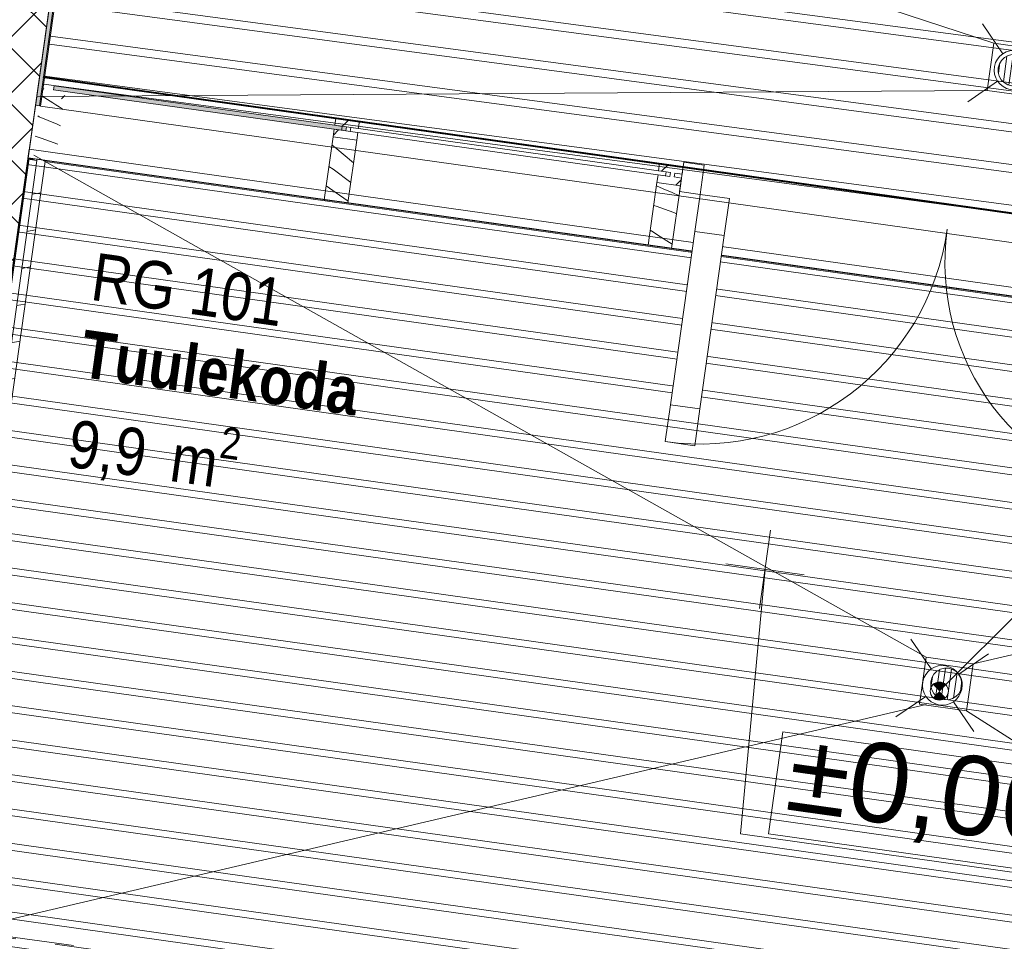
# Model space of a CAD drawing. Header units: millimetres. Extents: x 74467 to 235410, y -65 to 114857.
# Tile 21 of 256: x 89909 to 92393, y 70634 to 72960. Entities that reach past the tile are written whole.
import ezdxf

# ---------------------------------------------------------------- set-up
doc = ezdxf.new("R2010")
doc.units = ezdxf.units.MM
doc.header["$MEASUREMENT"] = 0
doc.linetypes.add('Katkend varjatud', pattern=[300, 200, -100])
doc.linetypes.add('Wipeout_Contour', pattern=[1000, 0, -1000])
for name, color, linetype in [('00 Kunstikonkursi LÜ jaoks asendi 2D', 7, 'Continuous'), ('00 Mõõdud kõrgusmärk.AR', 7, 'Continuous'), ('1235 Vahelaed.AR', 7, 'Continuous'), ('1311 Siseseinad.AR', 7, 'Continuous'), ('1312 Klaassiseseinad.AR', 7, 'Continuous'), ('1326 Seinapinnad.SA', 7, 'Continuous'), ('1340 Kaldejooned.AR', 7, 'Continuous'), ('1340 Põranda trapp.AR', 7, 'Continuous'), ('1343 Porirestid siseruumides.SA', 7, 'Continuous'), ('9350 Netopind.AR', 7, 'Continuous'), ('Ruumi tekst', 7, 'Continuous'), ('Uks', 7, 'Continuous')]:
    doc.layers.add(name, color=color, linetype=linetype)
doc.styles.add('GENERATED_STYLE_2', font='txt', dxfattribs={"width": 0.84})
doc.styles.add('GENERATED_STYLE_3', font='txt')
doc.styles.add('GENERATED_STYLE_4', font='txt', dxfattribs={"width": 0.84})
doc.dimstyles.new('GENERATED_STYLE__6', dxfattribs={"dimtxt": 0.18, "dimasz": 91.2, "dimexe": 0.18, "dimexo": 0.0625, "dimgap": 0, "dimtad": 0, "dimtih": 1, "dimtoh": 1, "dimdec": 4, "dimzin": 0, "dimdsep": 46, "dimcen": 0.09, "dimadec": 0, "dimazin": 0, "dimtfac": 1, "dimtdec": 4, "dimtmove": 0, "dimatfit": 3, "dimldrblk": 'ARROWHEAD_12', "dimfxl": 0, "dimtolj": 1, "dimtzin": 0, "dimarcsym": 0})
pattern_1 = [(10, (0, 0), (-15.628336, 88.632695), [])]
pattern_2 = [(45, (0, 0), (-176.7767, 176.7767), []), (45, (-35.36, 35.36), (-176.7767, 176.7767), []), (45, (-70.7, 70.7), (-176.7767, 176.7767), [])]

# ---------------------------------------------------------------- blocks, each defined once
blk = doc.blocks.new('Slab_4_1', base_point=(81076, 71840.2))
at = {"color": 254, "linetype": 'Wipeout_Contour', "lineweight": 0, "ltscale": 576925.485488}
blk.add_wipeout([(81076, 71840.2), (89651.7, 70634.9), (90077.3, 73662.7), (91081.9, 80814.9), (82506.7, 82019.7)], dxfattribs=at).dxf.layer = '1235 Vahelaed.AR'
at = {"layer": '1235 Vahelaed.AR', "color": 7, "linetype": 'Continuous', "lineweight": 13, "flags": 128}
blk.add_lwpolyline([(90077.3, 73662.7), (89651.7, 70634.9), (81076, 71840.2)], dxfattribs=at)
blk = doc.blocks.new('Slab_5_1', base_point=(89651.7, 70634.9))
at = {"color": 254, "linetype": 'Wipeout_Contour', "lineweight": 0, "ltscale": 467945.426764}
blk.add_wipeout([(89651.7, 70634.9), (94593.2, 69940.5), (95019, 72970.7), (90077.6, 73665.2)], dxfattribs=at).dxf.layer = '1235 Vahelaed.AR'
at = {"layer": '1235 Vahelaed.AR', "color": 7, "linetype": 'Continuous', "lineweight": 13, "flags": 128}
blk.add_lwpolyline([(89651.7, 70634.9), (94593.2, 69940.5), (95019, 72970.7), (90077.6, 73665.2)], close=True, dxfattribs=at)
blk = doc.blocks.new('Fuajee_garderoob_RG 102_9_1', base_point=(90352.1, 74827.7))
at = {"layer": '9350 Netopind.AR', "color": 7, "linetype": 'Continuous', "lineweight": 13, "flags": 128}
blk.add_lwpolyline([(92830.8, 93185.9), (89968.3, 72815.5), (94909.7, 72121.1), (95368.5, 75385.5), (94962.5, 75442.6), (95018.2, 75838.7), (95424.2, 75781.7), (96134, 80832), (95728, 80889.1), (95783.6, 81285.2), (96189.6, 81228.1), (96899.4, 86278.5), (96493.4, 86335.6), (96549.1, 86731.7), (96955.1, 86674.6), (97678.8, 91824), (97272.8, 91881.1), (97328.5, 92277.2), (97724.6, 92221.5), (97860.1, 93185.9)], close=True, dxfattribs=at)
blk = doc.blocks.new('Tuulekoda_RG 101_12_1', base_point=(90006.8, 72421.5))
at = {"layer": '9350 Netopind.AR', "color": 7, "linetype": 'Continuous', "lineweight": 13, "flags": 128}
blk.add_lwpolyline([(89653.3, 70624.7), (94195.7, 69986.3), (94252.7, 70392.2), (94658.7, 70335.2), (94880.8, 71915.1), (89932.4, 72610.6)], close=True, dxfattribs=at)
at = {"layer": 'Ruumi tekst', "color": 7, "lineweight": 13, "char_height": 120, "attachment_point": 1, "rotation": 352}
for s, insert, style in [('\\A1;{\\pql;\\pt0,4600;\\fArial|b0|i0|c0|p34;RG 101\\fArial|b0|i0|c0|p34;\\A1{\\H.66x;\\S^  ;}\\fArial|b0|i0|c0|p34;\\fArial|b0|i0|c0|p34;\\A1{\\H.66x;\\S^  ;}}', (90100.9, 72372.4), 'GENERATED_STYLE_4'), ('\\A1;{\\pql;\\pt0,500;\\fArial|b1|i0|c0|p34;Tuulekoda\\fArial|b1|i0|c0|p34;\\A1{\\H.66x;\\S^  ;}\\fArial|b1|i0|c0|p34;\\fArial|b1|i0|c0|p34;\\A1{\\H.66x;\\S^  ;}}', (90073.5, 72178.1), 'GENERATED_STYLE_2'), ('\\A1;{\\pql;\\pt0,4600;\\fArial|b0|i0|c0|p34;9,9\\fArial|b0|i0|c0|p34;\\A1{\\H.66x;\\S^  ;}\\fArial|b0|i0|c0|p34; m\\fArial|b0|i0|c0|p34;\\A1{\\H.66x;\\S2^  ;}}', (90046.6, 71986.4), 'GENERATED_STYLE_4')]:
    blk.add_mtext(s, dxfattribs=dict(at, insert=insert, style=style))
blk = doc.blocks.new('Slab_250_1', base_point=(89651.7, 70635))
at = {"layer": '1343 Porirestid siseruumides.SA', "linetype": 'Continuous', "lineweight": 13, "true_color": 0xa5a6a4}
h = blk.add_hatch(dxfattribs=at)
h.set_pattern_fill('Double_1_4_0001', color=253, style=0, pattern_type=2)
h.set_pattern_definition([(352, (91821.455, 68942.665), (11.9646, 85.1323), []), (352, (91823.85, 68959.69), (11.9646, 85.1323), [])])
h.paths.add_polyline_path([(89651.7, 70635), (94197.1, 69996.1), (94252.7, 70392.2), (94648.8, 70336.6), (94874, 71938.9), (89932.6, 72633.3)])
at = {"layer": '1343 Porirestid siseruumides.SA', "color": 253, "linetype": 'Continuous', "lineweight": 13, "true_color": 0xa5a6a4, "flags": 128}
blk.add_lwpolyline([(89651.7, 70635), (94197.1, 69996.1), (94252.7, 70392.2), (94648.8, 70336.6), (94874, 71938.9), (89932.6, 72633.3)], close=True, dxfattribs=at)
blk = doc.blocks.new('Slab_251_1', base_point=(90090.8, 73663.3))
at = {"layer": '1343 Porirestid siseruumides.SA', "linetype": 'Continuous', "lineweight": 13, "true_color": 0xa5a6a4}
h = blk.add_hatch(dxfattribs=at)
h.set_pattern_fill('Double_1_4_0001', color=253, style=0, pattern_type=2)
h.set_pattern_definition([(352.3944, (92377.35, 73196.68), (13.5153, 101.2174), []), (352.3944, (92380.05, 73216.92), (13.5153, 101.2174), [])])
h.paths.add_polyline_path([(90090.8, 73663.3), (89961.4, 72742.3), (94889.6, 72049.7), (95019, 72970.7)])
at = {"layer": '1343 Porirestid siseruumides.SA', "color": 253, "linetype": 'Continuous', "lineweight": 13, "true_color": 0xa5a6a4, "flags": 128}
blk.add_lwpolyline([(90090.8, 73663.3), (89961.4, 72742.3), (94889.6, 72049.7), (95019, 72970.7)], close=True, dxfattribs=at)
blk = doc.blocks.new('Opening_48_1')
at = {"layer": '1326 Seinapinnad.SA', "color": 7, "linetype": 'Continuous', "lineweight": 15, "flags": 128}
for points in [[(89971.8, 72816), (89971.3, 72813.1)], [(89942.7, 72609.2), (89942.3, 72606.2)]]:
    blk.add_lwpolyline(points, dxfattribs=at)
at = {"layer": '1326 Seinapinnad.SA', "color": 7, "linetype": 'Continuous', "lineweight": 13, "flags": 128}
for points in [[(94916.8, 72121.1), (89971.8, 72816)], [(89971.3, 72813.1), (94916.4, 72118.1)], [(89942.3, 72606.2), (89951.8, 72604.8)], [(89952.2, 72607.8), (89942.7, 72609.2)], [(89951.8, 72604.8), (89952.2, 72607.8)], [(89973, 72604.9), (89972.6, 72601.9)], [(89972.6, 72601.9), (94887.3, 71911.2), (94890.3, 71910.8)], [(94890.7, 71913.8), (94887.7, 71914.2), (89973, 72604.9)]]:
    blk.add_lwpolyline(points, dxfattribs=at)
blk = doc.blocks.new('Wall_154_1', base_point=(90076.2, 73655.3))
at = {"layer": '1311 Siseseinad.AR', "linetype": 'Continuous', "lineweight": 13, "true_color": 0x50504f}
h = blk.add_hatch(dxfattribs=at)
h.set_pattern_fill('Plokk_õõnesbetoon_0001', color=251, style=0, pattern_type=2)
h.set_pattern_definition([(45, (0, 0), (-70.71068, 70.71068), []), (135, (0, 0), (70.71068, 70.71068), [])])
h.paths.add_polyline_path([(89888.1, 73681.7), (89519.3, 71057.5), (89707.4, 71031), (90076.2, 73655.3)])
at = {"layer": '1311 Siseseinad.AR', "color": 7, "linetype": 'Continuous', "lineweight": 15, "flags": 128}
blk.add_lwpolyline([(89707.4, 71031), (90076.2, 73655.3)], dxfattribs=at)
blk = doc.blocks.new('Wall_537_1', base_point=(89958.1, 72814.9))
at = {"layer": '1326 Seinapinnad.SA', "linetype": 'Continuous', "lineweight": 0, "true_color": 0xfefefe}
blk.add_hatch(color=7, dxfattribs=at).paths.add_polyline_path([(89968, 72813.5), (89971.3, 72813.1), (89971.8, 72816), (89968.4, 72816.5)])
at = {"layer": '1326 Seinapinnad.SA', "color": 7, "linetype": 'Continuous', "lineweight": 15, "flags": 128}
for points in [[(89968.4, 72816.5), (89968, 72813.5)], [(89971.8, 72816), (89968.4, 72816.5)], [(89968, 72813.5), (89971.3, 72813.1)]]:
    blk.add_lwpolyline(points, dxfattribs=at)
blk = doc.blocks.new('Wall_538_1', base_point=(94202.6, 70035.7))
at = {"layer": '1326 Seinapinnad.SA', "color": 7, "linetype": 'Katkend varjatud', "lineweight": 13, "flags": 128}
for points in [[(89700.9, 70668.4), (94202.6, 70035.7)], [(94203.1, 70038.7), (89701.3, 70671.4)]]:
    blk.add_lwpolyline(points, dxfattribs=at)
blk = doc.blocks.new('Wall_544_1', base_point=(90076.2, 73655.3))
at = {"layer": '1326 Seinapinnad.SA', "linetype": 'Continuous', "lineweight": 0, "true_color": 0xfefefe}
blk.add_hatch(color=7, dxfattribs=at).paths.add_polyline_path([(90076.2, 73655.3), (89948.2, 72744.1), (89958.1, 72742.7), (90086.1, 73653.9)])
at = {"layer": '1326 Seinapinnad.SA', "color": 7, "linetype": 'Continuous', "lineweight": 15, "flags": 128}
for points in [[(90076.2, 73655.3), (89948.2, 72744.1)], [(89958.1, 72742.7), (90086.1, 73653.9)], [(89948.2, 72744.1), (89958.1, 72742.7)]]:
    blk.add_lwpolyline(points, dxfattribs=at)
blk = doc.blocks.new('Wall_647_1', base_point=(89700.9, 70668.4))
at = {"layer": '1326 Seinapinnad.SA', "linetype": 'Continuous', "lineweight": 13, "true_color": 0x8c8d8c}
h = blk.add_hatch(dxfattribs=at)
h.set_pattern_fill('Puit_0001', color=252, style=0, pattern_type=2)
h.set_pattern_definition(pattern_1)
h.paths.add_polyline_path([(89701.3, 70671.4), (89972.6, 72601.9), (89951.8, 72604.8), (89680.3, 70672.9)])
h = blk.add_hatch(dxfattribs=at)
h.set_pattern_fill('Puit_0001', color=252, style=0, pattern_type=2)
h.set_pattern_definition(pattern_1)
h.paths.add_polyline_path([(89973, 72604.9), (89952.2, 72607.8), (89951.8, 72604.8), (89972.6, 72601.9)])
h = blk.add_hatch(dxfattribs=at)
h.set_pattern_fill('Puit_0001', color=252, style=0, pattern_type=2)
h.set_pattern_definition(pattern_1)
h.paths.add_polyline_path([(89680.3, 70672.9), (89680.1, 70671.3), (89700.9, 70668.4), (89701.3, 70671.4)])
at = {"layer": '1326 Seinapinnad.SA', "color": 7, "linetype": 'Continuous', "lineweight": 13}
for p, q in [((89680.3, 70672.9), (89951.8, 72604.8)), ((89951.8, 72604.8), (89929, 72608)), ((89952.2, 72607.8), (89951.8, 72604.8)), ((89680.3, 70672.9), (89680.1, 70671.3))]:
    blk.add_line(p, q, dxfattribs=at)
at = {"layer": '1326 Seinapinnad.SA', "color": 7, "linetype": 'Continuous', "lineweight": 15}
for p, q in [((89972.6, 72601.9), (89973, 72604.9)), ((89701.3, 70671.4), (89700.9, 70668.4))]:
    blk.add_line(p, q, dxfattribs=at)
at = {"layer": '1326 Seinapinnad.SA', "color": 7, "linetype": 'Continuous', "lineweight": 15, "flags": 128}
for points in [[(89929, 72608), (89657.3, 70674.5)], [(89701.3, 70671.4), (89972.6, 72601.9)]]:
    blk.add_lwpolyline(points, dxfattribs=at)
at = {"layer": '1326 Seinapinnad.SA', "color": 7, "linetype": 'Continuous', "lineweight": 13, "flags": 128}
for points in [[(89952.2, 72607.8), (89929.5, 72611)], [(89973, 72604.9), (89952.2, 72607.8)], [(89657.3, 70674.5), (89680.1, 70671.3)], [(89680.1, 70671.3), (89700.9, 70668.4)]]:
    blk.add_lwpolyline(points, dxfattribs=at)
blk = doc.blocks.new('Wall_673_1', base_point=(89929, 72608))
at = {"layer": '1326 Seinapinnad.SA', "linetype": 'Continuous', "lineweight": 0, "true_color": 0xfefefe}
blk.add_hatch(color=7, dxfattribs=at).paths.add_polyline_path([(89929.5, 72611), (89929, 72608), (89942.3, 72606.2), (89942.7, 72609.2)])
at = {"layer": '1326 Seinapinnad.SA', "color": 7, "linetype": 'Continuous', "lineweight": 15, "flags": 128}
for points in [[(89929, 72608), (89929.5, 72611)], [(89929, 72608), (89942.3, 72606.2)], [(89942.7, 72609.2), (89929.5, 72611)]]:
    blk.add_lwpolyline(points, dxfattribs=at)
blk = doc.blocks.new('Floor Drain Symbol 24')
at = {"layer": '1340 Põranda trapp.AR', "color": 7, "linetype": 'Continuous', "lineweight": 13}
for p, q in [((64.6, 135.4), (0, 200)), ((135.4, 135.4), (200, 200)), ((64.6, 64.6), (0, 0)), ((135.4, 64.6), (200, 0))]:
    blk.add_line(p, q, dxfattribs=at)
at = {"layer": '1340 Põranda trapp.AR', "color": 7, "linetype": 'Continuous', "lineweight": 13, "flags": 128}
blk.add_lwpolyline([(150, 100, 1), (50, 100, 1)], format="xyb", close=True, dxfattribs=at)
blk = doc.blocks.new('Rectangular Floor Drain 24')
at = {"layer": '1340 Põranda trapp.AR', "color": 7, "linetype": 'Continuous', "lineweight": 13}
for p, q in [((-60, 60), (-60, -60)), ((60, 60), (-60, 60)), ((60, -60), (60, 60)), ((-34.6, 20), (-28.3, 28.3)), ((-28.3, 28.3), (-20, 34.6)), ((-20, 34.6), (-10.4, 38.6)), ((13.1, 37.5), (-13.1, 37.5)), ((-10.4, 38.6), (0, 40)), ((0, 40), (10.4, 38.6)), ((10.4, 38.6), (20, 34.6)), ((20, 34.6), (28.3, 28.3)), ((28.3, 28.3), (34.6, 20)), ((-40, 0), (-38.6, 10.4)), ((-38.6, -10.4), (-40, 0)), ((39, 7.5), (-39, 7.5)), ((-38.6, 10.4), (-34.6, 20)), ((-32.7, 22.5), (32.7, 22.5)), ((34.6, 20), (38.6, 10.4)), ((38.6, 10.4), (40, 0)), ((40, 0), (38.6, -10.4)), ((-39, -7.5), (39, -7.5)), ((-34.6, -20), (-38.6, -10.4)), ((-28.3, -28.3), (-34.6, -20)), ((32.7, -22.5), (-32.7, -22.5)), ((34.6, -20), (28.3, -28.3)), ((38.6, -10.4), (34.6, -20)), ((-20, -34.6), (-28.3, -28.3)), ((-10.4, -38.6), (-20, -34.6)), ((-13.1, -37.5), (13.1, -37.5)), ((0, -40), (-10.4, -38.6)), ((10.4, -38.6), (0, -40)), ((20, -34.6), (10.4, -38.6)), ((28.3, -28.3), (20, -34.6)), ((-60, -60), (60, -60))]:
    blk.add_line(p, q, dxfattribs=at)
blk = doc.blocks.new('Level Dimension_6_1', base_point=(91789.2, 71573.1))
at = {"layer": '00 Mõõdud kõrgusmärk.AR', "color": 5, "linetype": 'Continuous', "lineweight": 13}
for p, q in [((91803.1, 71672.1), (91775.3, 71474.1)), ((91888.2, 71559.2), (91690.2, 71587)), ((91789.2, 71573.1), (91727.3, 70905.2)), ((91727.3, 70905.2), (94113.4, 70569.9))]:
    blk.add_line(p, q, dxfattribs=at)
at = {"layer": '00 Mõõdud kõrgusmärk.AR', "color": 5, "linetype": 'Continuous', "lineweight": 13, "flags": 128}
blk.add_lwpolyline([(91798, 70905.4), (94045.5, 70589.5), (94081.7, 70847), (91834.2, 71162.9)], close=True, dxfattribs=at)
at = {"layer": '00 Mõõdud kõrgusmärk.AR', "color": 5, "lineweight": 13, "insert": (91831.9, 70930.9), "char_height": 200, "attachment_point": 7, "rotation": 352, "style": 'GENERATED_STYLE_3'}
blk.add_mtext('\\A1;{\\pql;\\fArial|b0|i0|c0|p34;±0,00=abs +32,46}', dxfattribs=at)
blk = doc.blocks.new('ARROWHEAD_12')
at = {"color": 0, "linetype": 'Continuous', "lineweight": 0}
blk.add_line((0, 0), (-1, 0), dxfattribs=at)
at = {"color": 0, "linetype": 'Continuous', "lineweight": 0, "const_width": 0.25, "flags": 128}
for points in [[(-0.125, 0, 0.414214), (0, -0.125)], [(0.125, 0, 0.414214), (0, 0.125)]]:
    blk.add_lwpolyline(points, format="xyb", dxfattribs=at)
at = {"color": 0, "linetype": 'Continuous', "lineweight": 0}
blk.add_circle((0, 0), 0.25, dxfattribs=at)
blk = doc.blocks.new('*X3423')
at = {"layer": '1312 Klaassiseseinad.AR', "color": 7, "linetype": 'Continuous', "lineweight": 13}
for p, q in [((91515.1, 72540.5), (91531.9, 72533.6)), ((91531.9, 72533.6), (91554.5, 72524)), ((91554.5, 72524), (91572.2, 72516)), ((91508.1, 72491), (91514.3, 72489.2)), ((91514.3, 72489.2), (91558.6, 72473.3)), ((91558.6, 72473.3), (91565.8, 72470.4)), ((91503.2, 72426.2), (91499.4, 72428.7)), ((91525.6, 72411.8), (91503.2, 72426.2)), ((91548.2, 72397.6), (91525.6, 72411.8)), ((91555, 72393.4), (91548.2, 72397.6))]:
    blk.add_line(p, q, dxfattribs=at)
blk = doc.blocks.new('*X3424')
at = {"layer": '1312 Klaassiseseinad.AR', "color": 7, "linetype": 'Continuous', "lineweight": 13}
for p, q in [((90708.6, 72634.6), (90696.5, 72644.1)), ((90724.7, 72620.5), (90708.6, 72634.6)), ((90750.8, 72599.1), (90724.7, 72620.5)), ((90699.4, 72583.2), (90688.9, 72589.5)), ((90743.8, 72549.5), (90699.4, 72583.2)), ((90715.6, 72517.4), (90682.1, 72541.3)), ((90737.1, 72502), (90715.6, 72517.4))]:
    blk.add_line(p, q, dxfattribs=at)
blk = doc.blocks.new('*X3427')
at = {"layer": '1312 Klaassiseseinad.AR', "color": 7, "linetype": 'Continuous', "lineweight": 13}
for p, q in [((89992.1, 72750), (89965, 72767.6)), ((90000, 72745), (89992.1, 72750)), ((90007.9, 72739.9), (90000, 72745)), ((89957.4, 72715.3), (89954.5, 72717.4)), ((90015.8, 72734.9), (90007.9, 72739.9)), ((90017.4, 72733.9), (90015.8, 72734.9)), ((89957.4, 72715.3), (89980.2, 72706.1)), ((89980.2, 72706.1), (90002.7, 72696.4)), ((90002.7, 72696.4), (90011.6, 72692.4)), ((89947.3, 72666.2), (89962.5, 72661.6)), ((89962.5, 72661.6), (90005.1, 72646.3))]:
    blk.add_line(p, q, dxfattribs=at)
blk = doc.blocks.new('*X3429')
at = {"layer": '1312 Klaassiseseinad.AR', "color": 7, "linetype": 'Continuous', "lineweight": 13}
for p, q in [((89992.1, 72750), (89965, 72767.6)), ((90000, 72745), (89992.1, 72750)), ((90007.9, 72739.9), (90000, 72745)), ((89957.4, 72715.3), (89954.5, 72717.4)), ((90015.8, 72734.9), (90007.9, 72739.9)), ((90017.4, 72733.9), (90015.8, 72734.9)), ((89957.4, 72715.3), (89980.2, 72706.1)), ((89980.2, 72706.1), (90002.7, 72696.4)), ((90002.7, 72696.4), (90011.6, 72692.4)), ((89947.3, 72666.2), (89962.5, 72661.6)), ((89962.5, 72661.6), (90005.1, 72646.3))]:
    blk.add_line(p, q, dxfattribs=at)
blk = doc.blocks.new('Curtain Wall_19_1')
at = {"layer": '1312 Klaassiseseinad.AR', "linetype": 'Continuous', "lineweight": 0, "true_color": 0x303030}
blk.add_hatch(color=250, dxfattribs=at).paths.add_polyline_path([(89995.4, 72793.1), (89994, 72783.2), (90731.8, 72679.5), (90733.2, 72689.4)])
at = {"layer": '1312 Klaassiseseinad.AR', "linetype": 'Continuous', "lineweight": 0, "true_color": 0x000000}
h = blk.add_hatch(dxfattribs=at)
h.set_pattern_fill('Alumiinium_0001', color=178, style=0, pattern_type=2)
h.set_pattern_definition(pattern_2)
h.paths.add_polyline_path([(89964.3, 72787.4), (89961.6, 72768.1), (90021, 72759.7), (90023.8, 72779), (90004.9, 72781.7), (90005.6, 72786.6), (89983.9, 72789.7), (89983.2, 72784.7)])
h = blk.add_hatch(dxfattribs=at)
h.set_pattern_fill('Alumiinium_0001', color=178, style=0, pattern_type=2)
h.set_pattern_definition(pattern_2)
h.paths.add_polyline_path([(89964.3, 72787.4), (89961.6, 72768.1), (90021, 72759.7), (90023.8, 72779), (90004.9, 72781.7), (90005.6, 72786.6), (89983.9, 72789.7), (89983.2, 72784.7)])
h = blk.add_hatch(dxfattribs=at)
h.set_pattern_fill('Alumiinium_0001', color=178, style=0, pattern_type=2)
h.set_pattern_definition(pattern_2)
h.paths.add_polyline_path([(90765.5, 72703.6), (90706.1, 72711.9), (90703.5, 72693.6), (90722.3, 72691), (90723.4, 72698.5), (90745.1, 72695.4), (90744.1, 72687.9), (90762.9, 72685.3)])
h = blk.add_hatch(dxfattribs=at)
h.set_pattern_fill('Alumiinium_0001', color=178, style=0, pattern_type=2)
h.set_pattern_definition(pattern_2)
h.paths.add_polyline_path([(90745.1, 72695.4), (90723.4, 72698.5), (90722.3, 72691), (90721.6, 72686), (90743.4, 72682.9), (90744.1, 72687.9)])
h = blk.add_hatch(dxfattribs=at)
h.set_pattern_fill('Alumiinium_0001', color=178, style=0, pattern_type=2)
h.set_pattern_definition(pattern_2)
h.paths.add_polyline_path([(90761.5, 72675.3), (90742.7, 72678), (90743.4, 72682.9), (90721.6, 72686), (90720.9, 72681), (90702.1, 72683.7), (90699.4, 72664.4), (90758.8, 72656)])
h = blk.add_hatch(dxfattribs=at)
h.set_pattern_fill('Alumiinium_0001', color=178, style=0, pattern_type=2)
h.set_pattern_definition(pattern_2)
h.paths.add_polyline_path([(91582.4, 72588.7), (91523, 72597.1), (91520.4, 72578.7), (91539.3, 72576.1), (91540.3, 72583.6), (91562.1, 72580.6), (91561.1, 72573.1), (91579.9, 72570.5)])
h = blk.add_hatch(dxfattribs=at)
h.set_pattern_fill('Alumiinium_0001', color=178, style=0, pattern_type=2)
h.set_pattern_definition(pattern_2)
h.paths.add_polyline_path([(91578.5, 72560.5), (91559.7, 72563.2), (91560.4, 72568.1), (91538.6, 72571.2), (91537.9, 72566.2), (91519.1, 72568.9), (91516.3, 72549.6), (91575.8, 72541.2)])
h = blk.add_hatch(dxfattribs=at)
h.set_pattern_fill('Alumiinium_0001', color=178, style=0, pattern_type=2)
h.set_pattern_definition(pattern_2)
h.paths.add_polyline_path([(91562.1, 72580.6), (91540.3, 72583.6), (91539.3, 72576.1), (91538.6, 72571.2), (91560.4, 72568.1), (91561.1, 72573.1)])
at = {"layer": '1312 Klaassiseseinad.AR', "color": 7, "linetype": 'Continuous', "lineweight": 13}
for p, q in [((90706.1, 72711.9), (90703.5, 72693.6)), ((90703.5, 72693.6), (90722.3, 72691)), ((90706.1, 72711.9), (90765.5, 72703.6)), ((90765.5, 72703.6), (90762.9, 72685.3)), ((90702.1, 72683.7), (90720.9, 72681)), ((90742.7, 72678), (90761.5, 72675.3)), ((90744.1, 72687.9), (90762.9, 72685.3)), ((90699.4, 72664.4), (90758.8, 72656)), ((91523, 72597.1), (91520.4, 72578.7)), ((91523, 72597.1), (91582.4, 72588.7)), ((91519.1, 72568.9), (91537.9, 72566.2)), ((91520.4, 72578.7), (91539.3, 72576.1)), ((91561.1, 72573.1), (91579.9, 72570.5)), ((91582.4, 72588.7), (91579.9, 72570.5)), ((91516.3, 72549.6), (91575.8, 72541.2)), ((91559.7, 72563.2), (91578.5, 72560.5)), ((90677.1, 72505.9), (90736.5, 72497.6))]:
    blk.add_line(p, q, dxfattribs=at)
at = {"layer": '1312 Klaassiseseinad.AR', "color": 7, "linetype": 'Continuous', "lineweight": 13, "flags": 128}
for points in [[(89995.4, 72793.1), (89994, 72783.2), (90731.8, 72679.5), (90733.2, 72689.4)], [(90733.2, 72689.4), (90731.8, 72679.5), (91548.8, 72564.7), (91550.2, 72574.6)]]:
    blk.add_lwpolyline(points, close=True, dxfattribs=at)
for points in [[(90722.3, 72691), (90721.6, 72686), (90720.9, 72681)], [(90702.1, 72683.7), (90699.4, 72664.4), (90677.1, 72505.9)], [(90761.5, 72675.3), (90758.8, 72656), (90736.5, 72497.6)], [(90744.1, 72687.9), (90743.4, 72682.9), (90742.7, 72678)], [(91519.1, 72568.9), (91516.3, 72549.6), (91494.1, 72391.1)], [(91539.3, 72576.1), (91538.6, 72571.2), (91537.9, 72566.2)], [(91561.1, 72573.1), (91560.4, 72568.1), (91559.7, 72563.2)]]:
    blk.add_lwpolyline(points, dxfattribs=at)
at = {"layer": 'Uks', "color": 7, "linetype": 'Continuous', "lineweight": 15, "flags": 128}
blk.add_lwpolyline([(91573.7, 72526.4), (91625.2, 72519.1), (91635.6, 72593.4), (91584.1, 72600.6)], close=True, dxfattribs=at)
at = {"layer": 'Uks', "color": 7, "linetype": 'Continuous', "lineweight": 13}
blk.add_arc((92849.1, 72347.1), 606, 172, 262, dxfattribs=at)
at = {"layer": '1312 Klaassiseseinad.AR', "linetype": 'Continuous', "lineweight": 0}
for name in ['*X3427', '*X3429', '*X3424']:
    blk.add_blockref(name, (0, 0), dxfattribs=at)
at = {"color": 254, "linetype": 'Wipeout_Contour', "lineweight": 0, "ltscale": 466597.752474}
blk.add_wipeout([(91686.4, 72415.6), (91612.1, 72426), (91550.6, 71988.3), (91624.8, 71977.9)], dxfattribs=at).dxf.layer = 'Uks'
at = {"layer": '1312 Klaassiseseinad.AR', "color": 7, "linetype": 'Continuous', "lineweight": 13}
blk.add_line((91494.1, 72391.1), (91553.5, 72382.8), dxfattribs=at)
at = {"layer": '1312 Klaassiseseinad.AR', "color": 7, "linetype": 'Continuous', "lineweight": 13, "flags": 128}
blk.add_lwpolyline([(91578.5, 72560.5), (91575.8, 72541.2), (91553.5, 72382.8)], dxfattribs=at)
at = {"layer": 'Uks', "color": 7, "linetype": 'Continuous', "lineweight": 15}
for p, q in [((91612.1, 72426), (91550.6, 71988.3)), ((91612.1, 72426), (91550.6, 71988.3)), ((91686.4, 72415.6), (91624.8, 71977.9))]:
    blk.add_line(p, q, dxfattribs=at)
at = {"layer": 'Uks', "color": 7, "linetype": 'Continuous', "lineweight": 15, "flags": 128}
for points in [[(91699.4, 72508.7), (91686.4, 72415.6), (91612.1, 72426), (91625.2, 72519.1)], [(91686.4, 72415.6), (91624.8, 71977.9), (91550.6, 71988.3), (91612.1, 72426)], [(91624.8, 71977.9), (91611.8, 71884.8), (91537.5, 71895.3), (91550.6, 71988.3)]]:
    blk.add_lwpolyline(points, close=True, dxfattribs=at)
at = {"layer": 'Uks', "color": 7, "linetype": 'Continuous', "lineweight": 13}
blk.add_arc((91625.2, 72519.1), 630, 262, 352, dxfattribs=at)
at = {"layer": '1312 Klaassiseseinad.AR', "linetype": 'Continuous', "lineweight": 0}
blk.add_blockref('*X3423', (0, 0), dxfattribs=at)

msp = doc.modelspace()

# ---------------------------------------------------------------- block references
at = {"layer": '1235 Vahelaed.AR', "color": 7, "linetype": 'Continuous', "lineweight": 13}
msp.add_blockref('Slab_4_1', (81076, 71840.2), dxfattribs=at)

# ---------------------------------------------------------------- next in the draw order: block references
msp.add_blockref('Slab_5_1', (89651.7, 70634.9), dxfattribs=at)

# ---------------------------------------------------------------- next in the draw order: linework, layer by layer
at = {"layer": '1340 Kaldejooned.AR', "color": 7, "linetype": 'Continuous', "lineweight": 13}
for p, q in [((92314.5, 71334.8), (94882.2, 71925.2)), ((92297.8, 71216), (94197.1, 69996.1))]:
    msp.add_line(p, q, dxfattribs=at)
at = {"layer": '9350 Netopind.AR', "color": 153, "linetype": 'Continuous', "lineweight": 0, "true_color": 0x7da59c, "flags": 128}
msp.add_lwpolyline([(92830.8, 93185.9), (89968.3, 72815.5), (94909.7, 72121.1), (95368.5, 75385.5), (94962.5, 75442.6), (95018.2, 75838.7), (95424.2, 75781.7), (96134, 80832), (95728, 80889.1), (95783.6, 81285.2), (96189.6, 81228.1), (96899.4, 86278.5), (96493.4, 86335.6), (96549.1, 86731.7), (96955.1, 86674.6), (97678.8, 91824), (97272.8, 91881.1), (97328.5, 92277.2), (97724.6, 92221.5), (97860.1, 93185.9)], close=True, dxfattribs=at)

# ---------------------------------------------------------------- next in the draw order: block references
at = {"layer": '00 Mõõdud kõrgusmärk.AR', "color": 5, "lineweight": 13}
msp.add_blockref('Level Dimension_6_1', (91789.2, 71573.1), dxfattribs=at)
at = {"layer": '1340 Põranda trapp.AR', "color": 7, "linetype": 'Continuous', "lineweight": 13, "zscale": 1000}
for name, p, rotation in [('Floor Drain Symbol 24', (92496.9, 72716), 79.28215480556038), ('Rectangular Floor Drain 24', (92417.2, 72832.9), 82.00000000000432), ('Floor Drain Symbol 24', (92316, 71163.4), 79.28215480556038), ('Rectangular Floor Drain 24', (92246.7, 71283.7), 82.00000000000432)]:
    msp.add_blockref(name, p, dxfattribs=dict(at, rotation=rotation))
at = {"layer": '9350 Netopind.AR', "color": 7, "linetype": 'Continuous', "lineweight": 13}
msp.add_blockref('Fuajee_garderoob_RG 102_9_1', (90352.1, 74827.7), dxfattribs=at)

# ---------------------------------------------------------------- next in the draw order: leaders
at = {"layer": '1340 Kaldejooned.AR', "color": 7, "linetype": 'Continuous', "lineweight": 13, "annotation_type": 0, "has_hookline": 1, "hookline_direction": 0, "text_width": 324.3}
msp.add_leader([(92228.8, 71265.8), (92498.4, 71535.1), (92549.4, 71535.1)], dimstyle='GENERATED_STYLE__6', dxfattribs=at)

# ---------------------------------------------------------------- next in the draw order: wipeouts: each hides what was drawn before it
at = {"color": 254, "linetype": 'Wipeout_Contour', "lineweight": 0, "ltscale": 2114394.831306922}
msp.add_wipeout([(85800.3, 114798.7), (85283.2, 113762.1), (81457.7, 105547.9), (79754.2, 98873.6), (74745, 58252.1), (78841, 57691.9), (79724.5, 63897.4), (78115.9, 65420.5), (79009.9, 71803.1), (79406.1, 71747.7), (79876.3, 75104.9), (81262.8, 74910.7), (81927.7, 79472.6), (80911.9, 79614.8), (81132.4, 81189.5), (82153, 81046.5), (85252, 103464.9), (90613.8, 114702.2)], dxfattribs=at).dxf.layer = '00 Kunstikonkursi LÜ jaoks asendi 2D'

# ---------------------------------------------------------------- next in the draw order: linework, layer by layer
at = {"layer": '1340 Kaldejooned.AR', "color": 7, "linetype": 'Continuous', "lineweight": 13}
for p, q in [((92366.1, 72900.6), (90076.2, 73655.3)), ((92349.4, 72781.8), (89951.3, 72766.5)), ((92195.7, 71351.5), (89943.9, 72618.1)), ((92195.7, 71231.5), (89651.7, 70634.9))]:
    msp.add_line(p, q, dxfattribs=at)
at = {"layer": '9350 Netopind.AR', "color": 161, "linetype": 'Continuous', "lineweight": 0, "true_color": 0x8f92da, "flags": 128}
msp.add_lwpolyline([(89653.3, 70624.7), (94195.7, 69986.3), (94252.7, 70392.2), (94658.7, 70335.2), (94880.8, 71915.1), (89932.4, 72610.6)], close=True, dxfattribs=at)

# ---------------------------------------------------------------- next in the draw order: block references
at = {"layer": '1311 Siseseinad.AR', "color": 7, "lineweight": 15}
msp.add_blockref('Wall_154_1', (90076.2, 73655.3), dxfattribs=at)
at = {"layer": '1326 Seinapinnad.SA', "color": 7, "lineweight": 15}
for name, p in [('Wall_544_1', (90076.2, 73655.3)), ('Wall_537_1', (89958.1, 72814.9)), ('Wall_647_1', (89700.9, 70668.4)), ('Wall_673_1', (89929, 72608)), ('Wall_538_1', (94202.6, 70035.7))]:
    msp.add_blockref(name, p, dxfattribs=at)
at = {"layer": '1326 Seinapinnad.SA', "color": 7, "linetype": 'Continuous', "lineweight": 13}
msp.add_blockref('Opening_48_1', (0, 0), dxfattribs=at)
at = {"layer": '1343 Porirestid siseruumides.SA', "color": 253, "linetype": 'Continuous', "lineweight": 13, "true_color": 0xa5a6a4}
for name, p in [('Slab_251_1', (90090.8, 73663.3)), ('Slab_250_1', (89651.7, 70635))]:
    msp.add_blockref(name, p, dxfattribs=at)
at = {"layer": '9350 Netopind.AR', "color": 7, "linetype": 'Continuous', "lineweight": 13}
msp.add_blockref('Tuulekoda_RG 101_12_1', (90006.8, 72421.5), dxfattribs=at)

# ---------------------------------------------------------------- next in the draw order: block references
at = {"layer": '1312 Klaassiseseinad.AR', "linetype": 'Continuous', "lineweight": 0}
msp.add_blockref('Curtain Wall_19_1', (0, 0), dxfattribs=at)

doc.saveas('drawing.dxf')
